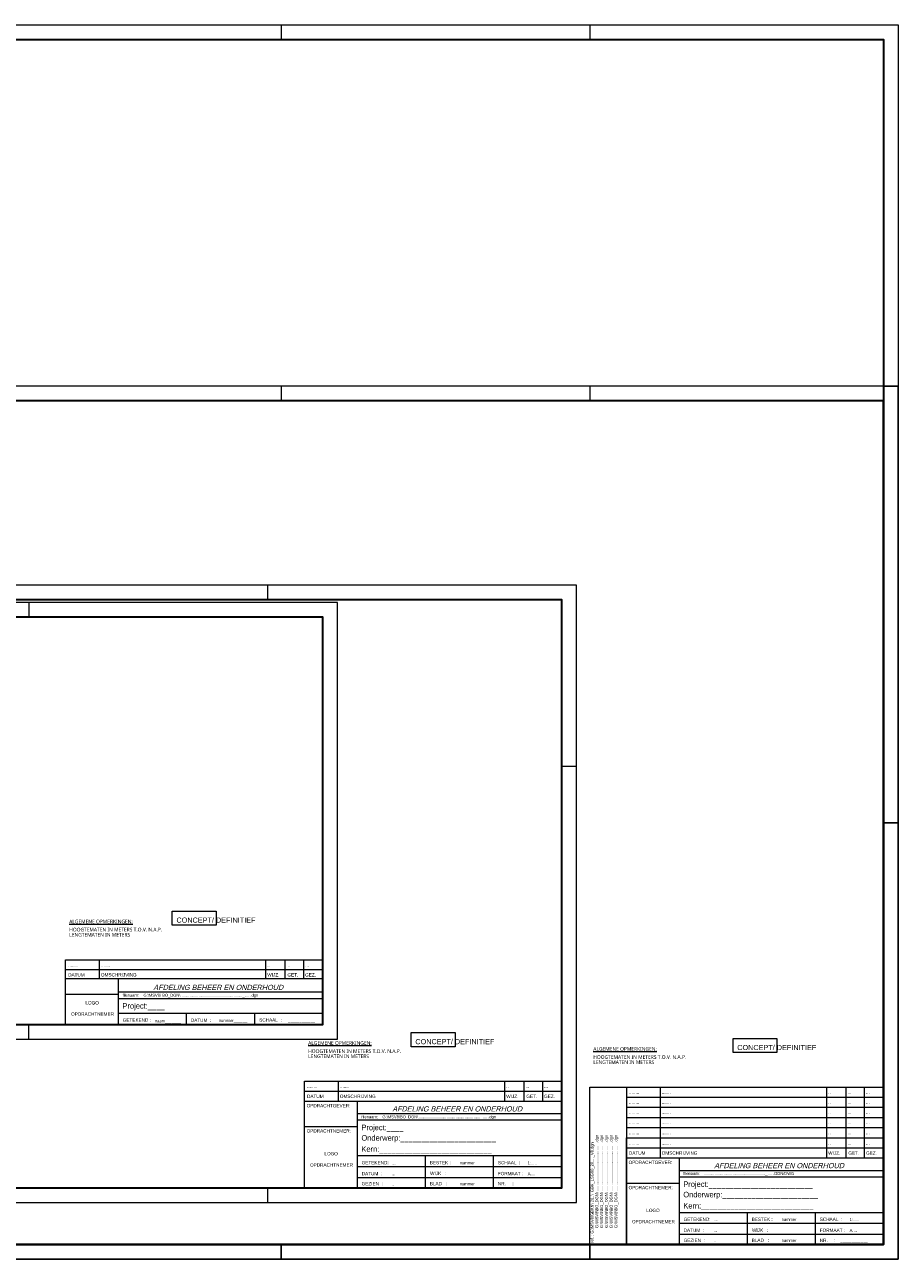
# Model space of a CAD drawing. Header units: millimetres. Extents: x -16321526 to -4431526, y 5084381 to 13484381.
# Tile 49 of 49: x -10376526 to -4431526, y 5084381 to 13484381. Entities that reach past the tile are written whole.
import ezdxf
from ezdxf.enums import TextEntityAlignment as Align

# ---------------------------------------------------------------- set-up
doc = ezdxf.new("R2010")
doc.units = ezdxf.units.MM
for name, color, linetype, lineweight in [('N-AR-Bouwterrein', 7, 'Continuous', 0), ('N-DI-Kadertekening', 7, 'Continuous', 30), ('N-DI-Noordpijl', 7, 'Continuous', 13), ('N-WE-KL-ET_LS_OV_KABEL_VOEDINGSKABEL_LSL-GROEP6', 50, 'Continuous', 35)]:
    doc.layers.add(name, color=color, linetype=linetype, lineweight=lineweight)
doc.styles.add('0.25 (1 1000)', font='dgn032.shx', dxfattribs={"height": 2.5})
doc.styles.add('Style-ENGINEERING', font='ENGINEERING.shx')
doc.styles.add('Style-LOW_RES_FILLED', font='LOW_RES_FILLED.shx')
doc.styles.add('Style-LOW_RES_FILLED I 0.26157', font='LOW_RES_FILLED.shx', dxfattribs={"oblique": 14.986972})
doc.styles.add('Style-WORKING', font='WORKING.shx')

# ---------------------------------------------------------------- blocks, each defined once
blk = doc.blocks.new('Stempel LSL klein')
at = {"layer": 'N-DI-Noordpijl', "color": 7, "linetype": 'Continuous', "lineweight": 0}
for p, q in [((-152.12, 43.97), (-152.12, 30.88)), ((-38.88, 43.97), (-38.88, 30.88)), ((-25.75, 43.97), (-25.75, 30.88)), ((-13.17, 43.97), (-13.17, 30.88)), ((0, 37.12), (-174.99, 37.12)), ((0, 30.88), (-174.99, 30.88)), ((-138.98, 0), (-138.98, 30.88)), ((-174.99, 20.61), (-138.98, 20.61)), ((0, 21.99), (-138.98, 21.99)), ((0, 17.4), (-138.98, 17.4)), ((0, 7.44), (-138.98, 7.44)), ((-92.65, 0), (-92.65, 7.44)), ((-46.33, 0), (-46.33, 7.44))]:
    blk.add_line(p, q, dxfattribs=at)
at = {"layer": 'N-DI-Noordpijl', "flags": 128}
blk.add_lwpolyline([(-102.44, 77.08), (-72.55, 77.08), (-72.55, 67.47), (-102.44, 67.47), (-102.44, 77.08)], close=True, dxfattribs=at)
at = {"layer": 'N-DI-Noordpijl', "color": 7, "linetype": 'Continuous', "lineweight": 0, "flags": 128}
blk.add_lwpolyline([(0, 0), (-174.99, 0), (-174.99, 43.97), (0, 43.97), (0, 0)], close=True, dxfattribs=at)
at = {"layer": 'N-DI-Noordpijl', "color": 7, "linetype": 'Continuous', "lineweight": 13, "style": 'Style-WORKING'}
for s, p in [('........', (-173.29, 39.39)), ('.......', (-150.98, 39.42)), ('..', (-37.75, 39.4)), ('..', (-24.02, 39.41)), ('...', (-12, 39.42))]:
    blk.add_text(s, height=2.294, rotation=0.00371, dxfattribs=at).set_placement(p)
at = {"layer": 'N-DI-Noordpijl', "color": 7, "linetype": 'Continuous', "lineweight": 0}
for s, height, rotation, style, p in [('DATUM', 2.294, 0.00371, 'Style-WORKING', (-173.28, 32.53)), ('OMSCHRIJVING', 2.2938, 0.00371, 'Style-WORKING', (-150.98, 32.56)), ('WIJZ.', 2.294, 0.00371, 'Style-WORKING', (-37.74, 32.54)), ('GET.', 2.294, 0.00371, 'Style-WORKING', (-24.02, 32.55)), ('GEZ.', 2.294, 0.00371, 'Style-WORKING', (-12, 32.55)), ('filenaam:    G:\\MSV8\\ BO_DGN\\ ......................................................_.... .dgn', 2, 0.00094, 'Style-LOW_RES_FILLED', (-136.28, 18.79)), ('LOGO', 2.294, 0.00371, 'Style-WORKING', (-161.54, 13.52)), ('OPDRACHTNEMER', 2.2938, 0.00371, 'Style-WORKING', (-171.29, 5.86)), ('GETEKEND :', 2.294, 0.00137, 'Style-WORKING', (-136.1, 1.77)), ('SCHAAL  :', 2.294, 0.00137, 'Style-WORKING', (-43.23, 1.88))]:
    blk.add_text(s, height=height, rotation=rotation, dxfattribs=dict(at, style=style)).set_placement(p)
for s, height, rotation, style, p in [('naam_______', 1.9999, 359.9986, 'Style-ENGINEERING', (-114.22, 2.32)), ('DATUM  :', 2.294, 0.00137, 'Style-WORKING', (-89.78, 2.81)), ('nummer______', 1.9999, 359.9986, 'Style-ENGINEERING', (-70.68, 2.61)), ('____________', 1.9999, 359.9986, 'Style-ENGINEERING', (-23.72, 2.91))]:
    blk.add_text(s, height=height, rotation=rotation, dxfattribs=dict(at, style=style)).set_placement(p, align=Align.MIDDLE_LEFT)
at = {"layer": 'N-DI-Noordpijl', "linetype": 'Continuous', "lineweight": 0, "char_height": 2.5, "attachment_point": 7, "rotation": 0.00094, "line_spacing_factor": 0.84, "style": '0.25 (1 1000)'}
for s, insert in [('\\fTrebuchet MS|b0|i0|c00|p39;\\LALGEMENE OPMERKINGEN:', (-172.55, 68.69)), ('\\fTrebuchet MS|b0|i0|c00|p39;HOOGTEMATEN IN METERS T.O.V. N.A.P.\\PLENGTEMATEN IN METERS', (-172.55, 59.69))]:
    blk.add_mtext(s, dxfattribs=dict(at, insert=insert))
at = {"layer": 'N-DI-Noordpijl', "color": 7, "linetype": 'Continuous', "lineweight": 0}
for s, insert, char_height, attachment_point, rotation, line_spacing_factor, style in [('\\H1x;\\W0.971429;CONCEPT/ DEFINITIEF\\P', (-99.59, 69.13), 3.5, 7, 0.00371, 0.6, 'Style-LOW_RES_FILLED'), ('\\H1x;\\W0.970856;AFDELING BEHEER EN ONDERHOUD', (-71.11, 25.13), 3.4999, 5, 0.00371, 0.634287, 'Style-LOW_RES_FILLED I 0.26157'), ('Project:____\\P', (-136.29, 9.49), 3.8, 7, 0.00094, 0.631579, 'Style-LOW_RES_FILLED')]:
    blk.add_mtext(s, dxfattribs=dict(at, insert=insert, char_height=char_height, attachment_point=attachment_point, rotation=rotation, line_spacing_factor=line_spacing_factor, style=style))
blk = doc.blocks.new('*U114')
at = {"layer": 'N-DI-Kadertekening', "lineweight": 0}
for p, q in [((174.5, 420), (174.5, 410)), ((384.5, 420), (384.5, 410)), ((584.5, 174), (594.5, 174)), ((584.5, -123), (594.5, -123)), ((174.5, -410), (174.5, -420)), ((384.5, -410), (384.5, -420))]:
    blk.add_line(p, q, dxfattribs=at)
at = {"layer": 'N-DI-Kadertekening', "lineweight": 0, "flags": 128}
blk.add_lwpolyline([(594.5, 420), (594.5, -420), (-593.5, -420), (-593.5, 420), (594.5, 420)], close=True, dxfattribs=at)
at = {"layer": 'N-DI-Kadertekening', "lineweight": 30, "flags": 128}
blk.add_lwpolyline([(-583.5, 410), (584.5, 410), (584.5, -410), (-583.5, -410), (-583.5, 410)], close=True, dxfattribs=at)
blk = doc.blocks.new('KADERS_2012_A0')
at = {"layer": 'N-DI-Kadertekening', "lineweight": 0}
blk.add_blockref('*U114', (-584.5, 410), dxfattribs=at)
blk = doc.blocks.new('*U116')
at = {"layer": 'N-DI-Kadertekening', "lineweight": 0}
for p, q in [((-210, 297), (-210, 287)), ((0, 297), (0, 287)), ((210, 297), (210, 287)), ((-420, 0), (-410, 0)), ((420, 0), (410, 0)), ((-210, -297), (-210, -287)), ((0, -297), (0, -287)), ((210, -297), (210, -287))]:
    blk.add_line(p, q, dxfattribs=at)
at = {"layer": 'N-DI-Kadertekening', "lineweight": 0, "flags": 128}
blk.add_lwpolyline([(-420, -297), (420, -297), (420, 297), (-420, 297), (-420, -297)], close=True, dxfattribs=at)
at = {"layer": 'N-DI-Kadertekening', "lineweight": 30, "flags": 128}
blk.add_lwpolyline([(410, 287), (-410, 287), (-410, -287), (410, -287), (410, 287)], close=True, dxfattribs=at)
blk = doc.blocks.new('KADERS_2012_A1')
at = {"layer": 'N-DI-Kadertekening', "lineweight": 0}
blk.add_blockref('*U116', (-410, 287), dxfattribs=at)
blk = doc.blocks.new('*U118')
at = {"layer": 'N-DI-Kadertekening', "lineweight": 0}
for p, q in [((-123, 200), (-123, 210)), ((87, 200), (87, 210)), ((-297, 87), (-287, 87)), ((287, 87), (297, 87)), ((-123, -210), (-123, -200)), ((87, -210), (87, -200))]:
    blk.add_line(p, q, dxfattribs=at)
at = {"layer": 'N-DI-Kadertekening', "lineweight": 0, "flags": 128}
blk.add_lwpolyline([(-297, -210), (297, -210), (297, 210), (-297, 210), (-297, -210)], close=True, dxfattribs=at)
at = {"layer": 'N-DI-Kadertekening', "lineweight": 30, "flags": 128}
blk.add_lwpolyline([(-287, -200), (287, -200), (287, 200), (-287, 200), (-287, -200)], close=True, dxfattribs=at)
blk = doc.blocks.new('KADERS_2012_A2')
at = {"layer": 'N-DI-Kadertekening', "lineweight": 0}
blk.add_blockref('*U118', (-287, 200), dxfattribs=at)
blk = doc.blocks.new('A3')
at = {"layer": 'N-DI-Kadertekening', "lineweight": 0}
for p, q in [((-200, 287), (-200, 277)), ((-200, -10), (-200, 0))]:
    blk.add_line(p, q, dxfattribs=at)
at = {"layer": 'N-DI-Kadertekening', "lineweight": 0, "flags": 128}
blk.add_lwpolyline([(-410, -10), (10, -10), (10, 287), (-410, 287), (-410, -10)], close=True, dxfattribs=at)
at = {"layer": 'N-DI-Kadertekening', "lineweight": 30, "flags": 128}
blk.add_lwpolyline([(-400, 0), (0, 0), (0, 277), (-400, 277), (-400, 0)], close=True, dxfattribs=at)
blk = doc.blocks.new('KADERS_2012_A3')
at = {"layer": 'N-DI-Kadertekening', "lineweight": 0}
blk.add_blockref('A3', (0, 0), dxfattribs=at)
blk = doc.blocks.new('A$C0bae4589')
at = {"layer": 'N-DI-Noordpijl', "color": 7, "linetype": 'Continuous', "lineweight": 0}
for p, q in [((-152.13, 72.56), (-152.13, 58.84)), ((-38.88, 72.56), (-38.88, 58.84)), ((-25.76, 72.56), (-25.76, 58.84)), ((-13.17, 72.56), (-13.17, 58.84)), ((0, 65.7), (-175, 65.7)), ((0, 58.84), (-175, 58.84)), ((-138.97, 0), (-138.97, 58.84)), ((0, 50.29), (-138.97, 50.29)), ((0, 45.99), (-138.97, 45.99)), ((-175, 41.73), (-138.97, 41.73)), ((0, 21.73), (-138.97, 21.73)), ((-92.64, 0), (-92.64, 21.73)), ((-46.34, 0), (-46.34, 21.73)), ((0, 14.29), (-138.97, 14.29)), ((0, 6.85), (-138.97, 6.85))]:
    blk.add_line(p, q, dxfattribs=at)
at = {"layer": 'N-DI-Noordpijl', "flags": 128}
blk.add_lwpolyline([(-102.45, 105.67), (-72.55, 105.67), (-72.55, 96.06), (-102.45, 96.06), (-102.45, 105.67)], close=True, dxfattribs=at)
at = {"layer": 'N-DI-Noordpijl', "color": 7, "linetype": 'Continuous', "lineweight": 0, "flags": 128}
blk.add_lwpolyline([(-175, 72.56), (0, 72.56), (0, 0), (-175, 0), (-175, 72.56)], close=True, dxfattribs=at)
at = {"layer": 'N-DI-Noordpijl', "color": 7, "linetype": 'Continuous', "lineweight": 13, "style": 'Style-WORKING'}
for s, p in [('........', (-173.29, 67.98)), ('.......', (-150.98, 68.01)), ('..', (-37.75, 67.99)), ('..', (-24.03, 68)), ('...', (-12.01, 68))]:
    blk.add_text(s, height=2.294, rotation=0.00371, dxfattribs=at).set_placement(p)
at = {"layer": 'N-DI-Noordpijl', "color": 7, "linetype": 'Continuous', "lineweight": 0}
for s, height, rotation, style, p in [('DATUM', 2.294, 0.00371, 'Style-WORKING', (-173.29, 61.11)), ('OMSCHRIJVING', 2.2938, 0.00371, 'Style-WORKING', (-150.98, 61.15)), ('WIJZ.', 2.294, 0.00371, 'Style-WORKING', (-37.75, 61.12)), ('GET.', 2.294, 0.00371, 'Style-WORKING', (-24.02, 61.14)), ('GEZ.', 2.294, 0.00371, 'Style-WORKING', (-12, 61.14)), ('OPDRACHTGEVER: ', 2.2938, 0.00371, 'Style-WORKING', (-173.55, 54.79)), ('filenaam:    G:\\MSV8\\BO_DGN\\ ......................................................_.... .dgn', 2, 0.00094, 'Style-LOW_RES_FILLED', (-136.28, 47.37)), ('OPDRACHTNEMER: ', 2.2938, 0.00371, 'Style-WORKING', (-173.55, 37.67)), ('Onderwerp:_______________________', 3.8, 0.00094, 'Style-LOW_RES_FILLED', (-136.29, 32.13)), ('Kern:___________________________', 3.8, 0.00094, 'Style-LOW_RES_FILLED', (-136.28, 24.55)), ('OPDRACHTNEMER', 2.2938, 0.00371, 'Style-WORKING', (-171.28, 14.48)), ('LOGO', 2.294, 0.00371, 'Style-WORKING', (-161.52, 22.14)), ('GETEKEND:', 2.294, 0.00371, 'Style-WORKING', (-136.1, 16.06)), ('BESTEK :', 2.294, 0.00371, 'Style-WORKING', (-89.78, 16.08)), ('nummer______', 1.9999, 0.00094, 'Style-ENGINEERING', (-69.42, 16.08)), ('SCHAAL  :', 2.294, 0.00371, 'Style-WORKING', (-43.46, 16.06)), ('1:.....', 2, 0.00094, 'Style-ENGINEERING', (-23.11, 16.06)), ('DATUM  :', 2.294, 0.00371, 'Style-WORKING', (-136.1, 8.62)), ('....', 2, 0.00094, 'Style-ENGINEERING', (-115.75, 16.06)), ('...', 2, 0.00094, 'Style-ENGINEERING', (-115.74, 8.62)), ('WIJK   :', 2.294, 0.00371, 'Style-WORKING', (-89.57, 8.67)), ('FORMAAT :', 2.294, 0.00371, 'Style-WORKING', (-43.46, 8.63)), ('A....', 2, 0.00094, 'Style-ENGINEERING', (-23.11, 8.63)), ('GEZIEN  :', 2.294, 0.00371, 'Style-WORKING', (-136.1, 1.76)), ('..', 2, 0.00094, 'Style-ENGINEERING', (-115.75, 1.76)), ('BLAD   :', 2.294, 0.00371, 'Style-WORKING', (-89.78, 1.79)), ('nummer______', 1.9999, 0.00094, 'Style-ENGINEERING', (-69.42, 1.79)), ('NR.     :', 2.294, 0.00371, 'Style-WORKING', (-43.46, 1.77)), ('____________', 1.9999, 0.00094, 'Style-ENGINEERING', (-29.3, 1.77))]:
    blk.add_text(s, height=height, rotation=rotation, dxfattribs=dict(at, style=style)).set_placement(p)
for s, insert, char_height, attachment_point, rotation, line_spacing_factor, style in [('\\H1x;\\W0.971429;CONCEPT/ DEFINITIEF\\P', (-99.6, 97.72), 3.5, 7, 0.00371, 0.6, 'Style-LOW_RES_FILLED'), ('\\H1x;\\W0.970856;AFDELING BEHEER EN ONDERHOUD', (-71.11, 53.72), 3.4999, 5, 0.00371, 0.634287, 'Style-LOW_RES_FILLED I 0.26157'), ('Project:____\\P', (-136.3, 38.08), 3.8, 7, 0.00094, 0.631579, 'Style-LOW_RES_FILLED')]:
    blk.add_mtext(s, dxfattribs=dict(at, insert=insert, char_height=char_height, attachment_point=attachment_point, rotation=rotation, line_spacing_factor=line_spacing_factor, style=style))
at = {"layer": 'N-DI-Noordpijl', "linetype": 'Continuous', "lineweight": 0, "char_height": 2.5, "attachment_point": 7, "rotation": 0.00094, "line_spacing_factor": 0.84, "style": '0.25 (1 1000)'}
for s, insert in [('\\fTrebuchet MS|b0|i0|c00|p39;\\LALGEMENE OPMERKINGEN:', (-172.55, 97.28)), ('\\fTrebuchet MS|b0|i0|c00|p39;HOOGTEMATEN IN METERS T.O.V. N.A.P.\\PLENGTEMATEN IN METERS', (-172.55, 88.28))]:
    blk.add_mtext(s, dxfattribs=dict(at, insert=insert))
blk = doc.blocks.new('*U229')
at = {"layer": 'N-DI-Noordpijl', "color": 7, "linetype": 'Continuous', "lineweight": 0}
for p, q in [((-200, 107.14), (0, 107.14)), ((-152.13, 107.14), (-152.13, 58.84)), ((-38.88, 107.14), (-38.88, 58.84)), ((-25.76, 107.14), (-25.76, 58.84)), ((-13.17, 107.14), (-13.17, 58.84)), ((0, 72.56), (0, 107.14)), ((-175, 100.28), (0, 100.28)), ((-175, 93.42), (0, 93.42)), ((-175, 86.55), (0, 86.55)), ((-175, 79.69), (0, 79.69)), ((0, 65.7), (-175, 65.7)), ((0, 58.84), (-175, 58.84)), ((-138.97, 0), (-138.97, 58.84)), ((0, 50.29), (-138.97, 50.29)), ((0, 45.99), (-138.97, 45.99)), ((-175, 41.73), (-138.97, 41.73)), ((0, 21.73), (-138.97, 21.73)), ((-92.64, 0), (-92.64, 21.73)), ((-46.34, 0), (-46.34, 21.73)), ((0, 14.29), (-138.97, 14.29)), ((0, 6.85), (-138.97, 6.85))]:
    blk.add_line(p, q, dxfattribs=at)
at = {"layer": 'N-DI-Noordpijl', "flags": 128}
blk.add_lwpolyline([(-102.46, 140.24), (-72.56, 140.25), (-72.56, 130.64), (-102.46, 130.63), (-102.46, 140.24)], close=True, dxfattribs=at)
at = {"layer": 'N-DI-Noordpijl', "color": 7, "linetype": 'Continuous', "lineweight": 0, "flags": 128}
for points in [[(-200, 107.14), (-175, 107.14), (-175, 0), (-200, 0), (-200, 107.14)], [(-175, 72.56), (0, 72.56), (0, 0), (-175, 0), (-175, 72.56)]]:
    blk.add_lwpolyline(points, close=True, dxfattribs=at)
at = {"layer": 'N-DI-Noordpijl', "color": 7, "linetype": 'Continuous', "lineweight": 13, "style": 'Style-WORKING'}
for s, p in [('........', (-173.3, 102.55)), ('.......', (-150.99, 102.58)), ('..', (-37.76, 102.56)), ('..', (-24.03, 102.58)), ('...', (-12.01, 102.58)), ('........', (-173.29, 95.69)), ('.......', (-150.99, 95.72)), ('..', (-37.76, 95.7)), ('..', (-24.03, 95.71)), ('...', (-12.01, 95.71)), ('........', (-173.29, 88.83)), ('.......', (-150.98, 88.86)), ('..', (-37.75, 88.84)), ('..', (-24.03, 88.85)), ('...', (-12.01, 88.85)), ('........', (-173.29, 81.96)), ('.......', (-150.98, 81.99)), ('..', (-37.75, 81.97)), ('..', (-24.02, 81.99)), ('...', (-12, 81.99)), ('........', (-173.28, 75.1)), ('........', (-173.29, 67.98)), ('.......', (-150.98, 75.13)), ('.......', (-150.98, 68.01)), ('..', (-37.75, 75.11)), ('..', (-37.75, 67.99)), ('..', (-24.03, 68)), ('..', (-24.02, 75.12)), ('...', (-12.01, 68)), ('...', (-12, 75.13))]:
    blk.add_text(s, height=2.294, rotation=0.00371, dxfattribs=at).set_placement(p)
at = {"layer": 'N-DI-Noordpijl', "color": 7, "linetype": 'Continuous', "lineweight": 0}
for s, height, rotation, style, p in [('ref. : G:\\MSV8\\GBKN\\ 20..\\  GBK_LSG00_20...._V8.dgn                   ', 1.9999, 90.0013, 'Style-LOW_RES_FILLED', (-197.39, 1.2)), ('G:\\MSV8\\BO_DGN\\ ........................................   .dgn', 1.9999, 90.0013, 'Style-LOW_RES_FILLED', (-194.19, 11.23)), ('G:\\MSV8\\BO_DGN\\ ........................................   .dgn', 1.9999, 90.0013, 'Style-LOW_RES_FILLED', (-190.93, 11.23)), ('G:\\MSV8\\BO_DGN\\ ........................................   .dgn', 1.9999, 90.0013, 'Style-LOW_RES_FILLED', (-187.67, 11.23)), ('G:\\MSV8\\BO_DGN\\ ........................................   .dgn', 1.9999, 90.0013, 'Style-LOW_RES_FILLED', (-184.41, 11.23)), ('G:\\MSV8\\BO_DGN\\ ........................................   .dgn', 1.9999, 90.0013, 'Style-LOW_RES_FILLED', (-181.15, 11.23)), ('DATUM', 2.294, 0.00371, 'Style-WORKING', (-173.29, 61.11)), ('OMSCHRIJVING', 2.2938, 0.00371, 'Style-WORKING', (-150.98, 61.15)), ('WIJZ.', 2.294, 0.00371, 'Style-WORKING', (-37.75, 61.12)), ('GET.', 2.294, 0.00371, 'Style-WORKING', (-24.02, 61.14)), ('GEZ.', 2.294, 0.00371, 'Style-WORKING', (-12, 61.14)), ('OPDRACHTGEVER: ', 2.2938, 0.00371, 'Style-WORKING', (-173.55, 54.79)), ('filenaam:    ......................................................_.... .DGN/DWG', 2, 0.00094, 'Style-LOW_RES_FILLED', (-136.28, 47.37)), ('OPDRACHTNEMER: ', 2.2938, 0.00371, 'Style-WORKING', (-173.55, 37.67)), ('Onderwerp:_______________________', 3.8, 0.00094, 'Style-LOW_RES_FILLED', (-136.29, 32.13)), ('Kern:___________________________', 3.8, 0.00094, 'Style-LOW_RES_FILLED', (-136.28, 24.55)), ('OPDRACHTNEMER', 2.2938, 0.00371, 'Style-WORKING', (-171.28, 14.48)), ('LOGO', 2.294, 0.00371, 'Style-WORKING', (-161.52, 22.14)), ('GETEKEND:', 2.294, 0.00371, 'Style-WORKING', (-136.1, 16.06)), ('BESTEK :', 2.294, 0.00371, 'Style-WORKING', (-89.78, 16.08)), ('nummer____', 2, 0.00094, 'Style-ENGINEERING', (-69.42, 16.08)), ('SCHAAL  :', 2.294, 0.00371, 'Style-WORKING', (-43.46, 16.06)), ('1:.....', 2, 0.00094, 'Style-ENGINEERING', (-23.11, 16.06)), ('DATUM  :', 2.294, 0.00371, 'Style-WORKING', (-136.1, 8.62)), ('....', 2, 0.00094, 'Style-ENGINEERING', (-115.75, 16.06)), ('...', 2, 0.00094, 'Style-ENGINEERING', (-115.74, 8.62)), ('WIJK   :', 2.294, 0.00371, 'Style-WORKING', (-89.57, 8.67)), ('FORMAAT :', 2.294, 0.00371, 'Style-WORKING', (-43.46, 8.63)), ('A....', 2, 0.00094, 'Style-ENGINEERING', (-23.11, 8.63)), ('GEZIEN  :', 2.294, 0.00371, 'Style-WORKING', (-136.1, 1.76)), ('..', 2, 0.00094, 'Style-ENGINEERING', (-115.75, 1.76)), ('BLAD   :', 2.294, 0.00371, 'Style-WORKING', (-89.78, 1.79)), ('nummer____', 2, 0.00094, 'Style-ENGINEERING', (-69.42, 1.79)), ('NR.     :', 2.294, 0.00371, 'Style-WORKING', (-43.46, 1.77)), ('____________', 1.9999, 0.00094, 'Style-ENGINEERING', (-29.3, 1.77))]:
    blk.add_text(s, height=height, rotation=rotation, dxfattribs=dict(at, style=style)).set_placement(p)
for s, insert, char_height, attachment_point, rotation, line_spacing_factor, style in [('\\H1x;\\W0.971429;CONCEPT/ DEFINITIEF\\P', (-99.61, 132.3), 3.5, 7, 0.00371, 0.6, 'Style-LOW_RES_FILLED'), ('\\H1x;\\W0.970856;AFDELING BEHEER EN ONDERHOUD', (-71.11, 53.72), 3.4999, 5, 0.00371, 0.634287, 'Style-LOW_RES_FILLED I 0.26157'), ('Project:_________________________', (-136.3, 38.08), 3.8, 7, 0.00094, 0.631579, 'Style-LOW_RES_FILLED')]:
    blk.add_mtext(s, dxfattribs=dict(at, insert=insert, char_height=char_height, attachment_point=attachment_point, rotation=rotation, line_spacing_factor=line_spacing_factor, style=style))
at = {"layer": 'N-DI-Noordpijl', "linetype": 'Continuous', "lineweight": 0, "char_height": 2.5, "attachment_point": 7, "rotation": 0.00094, "line_spacing_factor": 0.84, "style": '0.25 (1 1000)'}
for s, insert in [('\\fTrebuchet MS|b0|i0|c00|p39;\\LALGEMENE OPMERKINGEN:', (-197.56, 131.85)), ('\\fTrebuchet MS|b0|i0|c00|p39;HOOGTEMATEN IN METERS T.O.V. N.A.P.\\PLENGTEMATEN IN METERS', (-197.56, 122.85))]:
    blk.add_mtext(s, dxfattribs=dict(at, insert=insert))

msp = doc.modelspace()

# ---------------------------------------------------------------- block references
at = {"layer": 'N-AR-Bouwterrein', "color": 7, "lineweight": 0, "xscale": 10000, "yscale": 10000, "zscale": 10000}
for name, p in [('KADERS_2012_A0', (-4531526, 5184381)), ('KADERS_2012_A1', (-4531680, 5184381)), ('KADERS_2012_A2', (-6722073, 5570171)), ('KADERS_2012_A3', (-8347974, 6682887)), ('Stempel LSL klein', (-8347974, 6682887))]:
    msp.add_blockref(name, p, dxfattribs=at)
at = {"layer": 'N-WE-KL-ET_LS_OV_KABEL_VOEDINGSKABEL_LSL-GROEP6', "color": 7, "lineweight": 0, "xscale": 10000, "yscale": 10000, "zscale": 10000}
for name, p in [('A$C0bae4589', (-6722073, 5570171)), ('*U229', (-4531526, 5184381))]:
    msp.add_blockref(name, p, dxfattribs=at)

doc.saveas('drawing.dxf')
